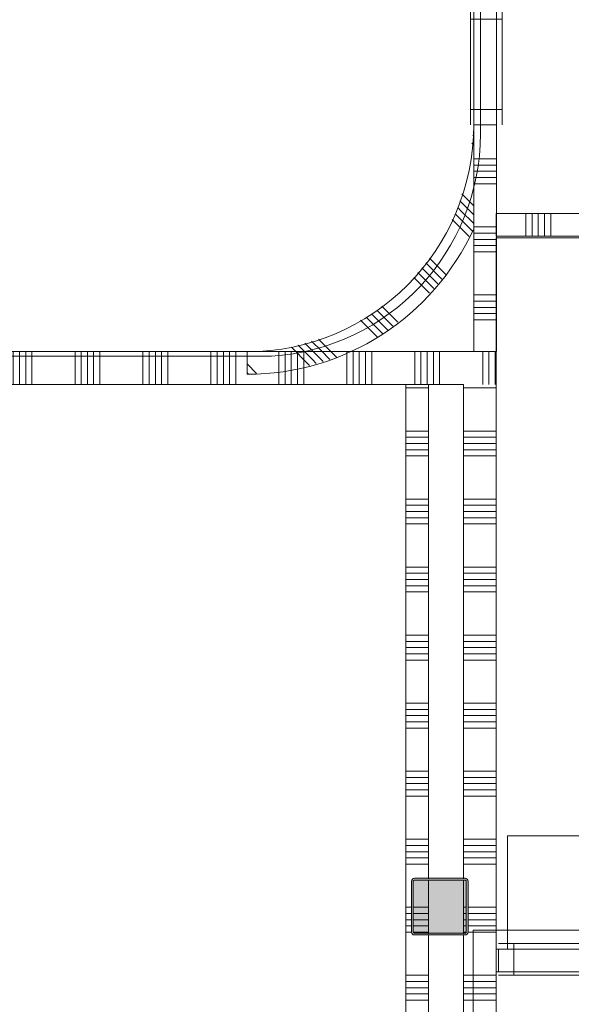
# Model space of a CAD drawing. Header units: millimetres. Extents: x -409 to 257590, y -7854 to 67330.
# Tile 78 of 205: x 59756 to 62191, y 8272 to 12614. Entities that reach past the tile are written whole.
import ezdxf

# ---------------------------------------------------------------- set-up
doc = ezdxf.new("R2010")
doc.units = ezdxf.units.MM
doc.header["$MEASUREMENT"] = 0
for name, color, linetype in [('New_22 NC Binnenwanden', 7, 'Continuous'), ('New_22 NC Binnenwanden Doorsnede-arcering', 7, 'Continuous'), ('New_22 NC Binnenwanden Laagscheidingslijnen', 7, 'Continuous'), ('New_22 NC Binnenwanden Ramen', 7, 'Continuous'), ('New_23 Vloeren', 7, 'Continuous'), ('New_72 Vaste Inrichting', 7, 'Continuous'), ('New_Z Ruimtefuncties Zone omranding', 7, 'Continuous'), ('S-COLS-____-OTLN.RVT S', 7, 'Continuous'), ('S-COLS-____-OTLN.RVT S 2D arcering', 7, 'Continuous')]:
    doc.layers.add(name, color=color, linetype=linetype)

# ---------------------------------------------------------------- blocks, each defined once
blk = doc.blocks.new('Slab_1_2', base_point=(0, 42578.3))
at = {"layer": 'New_23 Vloeren', "color": 1, "linetype": 'Continuous', "lineweight": 0, "flags": 128}
blk.add_lwpolyline([(0, 39540), (0, 17060), (25600, 17060), (25600, 17609.8), (25675, 17609.8), (25675, 23014.6), (28539.8, 23014.6), (28539.8, 23140.4), (29892.5, 23140.4), (29892.5, 17609.8), (30010, 17609.8), (30010, 0), (61758.5, 0), (61760, 1964.4), (61760.2, 1964.4), (61758.1, 8599), (73460, 8599)], dxfattribs=at)
blk.add_lwpolyline([(58010, 15161.3), (61790, 15161.3), (61790, 12110.1, -0.396084), (60868.1, 11130.4), (60868.1, 11130.3), (59293.4, 11130.3), (59293.4, 8940), (58010, 8940), (58010, 11850)], format="xyb", close=True, dxfattribs=at)
blk = doc.blocks.new('*X302')
at = {"layer": 'New_22 NC Binnenwanden Doorsnede-arcering', "color": 254, "linetype": 'Continuous', "lineweight": 0, "true_color": 0xe9ebeb}
for p, q in [((61990.3, 11659.5), (61990.3, 11759.5)), ((62017.7, 11659.5), (62017.7, 11759.5)), ((62045.1, 11659.5), (62045.1, 11759.5)), ((62072.6, 11659.5), (62072.6, 11759.5)), ((62100, 11659.5), (62100, 11759.5)), ((62290.3, 11659.5), (62290.3, 11759.5)), ((62317.7, 11659.5), (62317.7, 11759.5)), ((62345.1, 11659.5), (62345.1, 11759.5)), ((62372.6, 11659.5), (62372.6, 11759.5)), ((62400, 11659.5), (62400, 11759.5)), ((62590.3, 11659.5), (62590.3, 11759.5)), ((62617.7, 11659.5), (62617.7, 11759.5)), ((62645.1, 11659.5), (62645.1, 11759.5)), ((62672.6, 11659.5), (62672.6, 11759.5)), ((62700, 11659.5), (62700, 11759.5)), ((62890.3, 11659.5), (62890.3, 11759.5)), ((62917.7, 11659.5), (62917.7, 11759.5)), ((62945.1, 11659.5), (62945.1, 11759.5))]:
    blk.add_line(p, q, dxfattribs=at)
blk = doc.blocks.new('*X303')
at = {"layer": 'New_22 NC Binnenwanden Doorsnede-arcering', "color": 254, "linetype": 'Continuous', "lineweight": 0, "true_color": 0xe9ebeb}
for p, q in [((64090.3, 11659.5), (64090.3, 11759.5)), ((64117.7, 11659.5), (64117.7, 11759.5)), ((64145.1, 11659.5), (64145.1, 11759.5)), ((64172.6, 11659.5), (64172.6, 11759.5)), ((64200, 11659.5), (64200, 11759.5)), ((64390.3, 11659.5), (64390.3, 11759.5))]:
    blk.add_line(p, q, dxfattribs=at)
blk = doc.blocks.new('R1 22_3')
at = {"layer": 'New_22 NC Binnenwanden Ramen', "color": 1, "linetype": 'Continuous', "lineweight": 0}
for p, q in [((-500, 0), (-433, 0)), ((-433, 0), (-433, -139)), ((-433, 0), (433, 0)), ((433, -139), (433, 0)), ((433, 0), (500, 0)), ((-433, -139), (-500, -139)), ((433, -139), (-433, -139)), ((500, -139), (433, -139))]:
    blk.add_line(p, q, dxfattribs=at)
at = {"layer": 'New_22 NC Binnenwanden Ramen', "color": 9, "linetype": 'Continuous', "lineweight": 0}
for p, q in [((-500, -14), (500, -14)), ((-500, -114), (500, -114))]:
    blk.add_line(p, q, dxfattribs=at)
at = {"layer": 'New_22 NC Binnenwanden Ramen', "color": 7, "linetype": 'Continuous', "lineweight": 0}
for p, q in [((-500, -14), (-500, -114)), ((-500, -14), (-500, -114)), ((500, -14), (500, -114)), ((500, -14), (500, -114))]:
    blk.add_line(p, q, dxfattribs=at)
blk = doc.blocks.new('Wall_59_2', base_point=(64410.4, 11759.5))
at = {"layer": 'New_22 NC Binnenwanden', "color": 8, "linetype": 'Continuous', "lineweight": 0, "true_color": 0x778488}
for p, q in [((62960.4, 11659.5), (62960.4, 11759.5)), ((63960.4, 11659.5), (63960.4, 11759.5))]:
    blk.add_line(p, q, dxfattribs=at)
at = {"layer": 'New_22 NC Binnenwanden', "color": 8, "linetype": 'Continuous', "lineweight": 0, "true_color": 0x778488, "flags": 128}
for points in [[(62960.4, 11759.5), (61860, 11759.5)], [(61860, 11759.5), (61860, 11659.5)], [(64410.4, 11759.5), (63960.4, 11759.5)], [(61860, 11659.5), (62960.4, 11659.5)], [(63960.4, 11659.5), (64410.4, 11659.5)]]:
    blk.add_lwpolyline(points, dxfattribs=at)
at = {"layer": 'New_22 NC Binnenwanden', "color": 8, "lineweight": 0, "true_color": 0x778488}
for name in ['*X302', '*X303']:
    blk.add_blockref(name, (0, 0), dxfattribs=at)
at = {"layer": 'New_22 NC Binnenwanden Ramen', "color": 1, "linetype": 'Continuous', "lineweight": 0, "xscale": -1, "zscale": 1000, "rotation": 180}
blk.add_blockref('R1 22_3', (63460.4, 11645.5), dxfattribs=at)
blk = doc.blocks.new('*X450')
at = {"layer": 'New_22 NC Binnenwanden Doorsnede-arcering', "color": 254, "linetype": 'Continuous', "lineweight": 0, "true_color": 0xe9ebeb}
for p, q in [((61860.1, 15000), (61760.1, 15000)), ((61860.1, 14972.6), (61760.1, 14972.6)), ((61860.1, 14945.1), (61760.1, 14945.1)), ((61860.1, 14917.7), (61760.1, 14917.7)), ((61860.1, 14890.3), (61760.1, 14890.3)), ((61860.1, 14700), (61760.1, 14700)), ((61860.1, 14672.6), (61760.1, 14672.6)), ((61860.1, 14645.1), (61760.1, 14645.1)), ((61860.1, 14617.7), (61760.1, 14617.7)), ((61860.1, 14590.3), (61760.1, 14590.3)), ((61860.1, 14400), (61760.1, 14400)), ((61860.1, 14372.6), (61760.1, 14372.6)), ((61860.1, 14345.1), (61760.1, 14345.1)), ((61860.1, 14317.7), (61760.1, 14317.7)), ((61860.1, 14290.3), (61760.1, 14290.3))]:
    blk.add_line(p, q, dxfattribs=at)
blk = doc.blocks.new('*X451')
at = {"layer": 'New_22 NC Binnenwanden Doorsnede-arcering', "color": 254, "linetype": 'Continuous', "lineweight": 0, "true_color": 0xe9ebeb}
for p, q in [((61860.1, 12000), (61760.1, 12000)), ((61860.1, 11972.6), (61760.1, 11972.6)), ((61860.1, 11945.1), (61760.1, 11945.1)), ((61860.1, 11917.7), (61760.1, 11917.7)), ((61860.1, 11890.3), (61760.1, 11890.3)), ((61860.1, 11700), (61760.1, 11700)), ((61860.1, 11672.6), (61760.1, 11672.6)), ((61860.1, 11645.1), (61760.1, 11645.1)), ((61860.1, 11617.7), (61760.1, 11617.7)), ((61860.1, 11590.3), (61760.1, 11590.3)), ((61860.1, 11400), (61760.1, 11400)), ((61860.1, 11372.6), (61760.1, 11372.6)), ((61860.1, 11345.1), (61760.1, 11345.1)), ((61860.1, 11317.7), (61760.1, 11317.7)), ((61860.1, 11290.3), (61760.1, 11290.3))]:
    blk.add_line(p, q, dxfattribs=at)
blk = doc.blocks.new('R3 bl ol 22')
at = {"layer": 'New_22 NC Binnenwanden Ramen', "color": 1, "linetype": 'Continuous', "lineweight": 0}
for p, q in [((-1000, 0), (-933, 0)), ((-933, 0), (-933, -139)), ((-933, 0), (-33.5, 0)), ((-33.5, -139), (-33.5, 0)), ((-33.5, 0), (0, 0)), ((0, 0), (33.5, 0)), ((33.5, 0), (33.5, -139)), ((33.5, 0), (466.5, 0)), ((466.5, -139), (466.5, 0)), ((466.5, 0), (500, 0)), ((500, 0), (533.5, 0)), ((533.5, 0), (533.5, -139)), ((533.5, 0), (933, 0)), ((933, -139), (933, 0)), ((933, 0), (1000, 0)), ((-933, -139), (-1000, -139)), ((-33.5, -139), (-933, -139)), ((0, -139), (-33.5, -139)), ((33.5, -139), (0, -139)), ((466.5, -139), (33.5, -139)), ((500, -139), (466.5, -139)), ((533.5, -139), (500, -139)), ((933, -139), (533.5, -139)), ((1000, -139), (933, -139))]:
    blk.add_line(p, q, dxfattribs=at)
at = {"layer": 'New_22 NC Binnenwanden Ramen', "color": 9, "linetype": 'Continuous', "lineweight": 0}
for p, q in [((-1000, -25), (1000, -25)), ((-1000, -125), (1000, -125))]:
    blk.add_line(p, q, dxfattribs=at)
at = {"layer": 'New_22 NC Binnenwanden Ramen', "color": 7, "linetype": 'Continuous', "lineweight": 0}
for p, q in [((-1000, -125), (-1000, -25)), ((-1000, -125), (-1000, -25)), ((1000, -125), (1000, -25)), ((1000, -125), (1000, -25))]:
    blk.add_line(p, q, dxfattribs=at)
blk = doc.blocks.new('*X453')
at = {"layer": 'New_22 NC Binnenwanden Doorsnede-arcering', "color": 254, "linetype": 'Continuous', "lineweight": 0, "true_color": 0xe9ebeb}
for p, q in [((61766.8, 14590.3), (61760.1, 14590.3)), ((61828.5, 14400), (61760.1, 14400)), ((61834.5, 14372.6), (61760.1, 14372.6)), ((61840.5, 14345.1), (61760.1, 14345.1)), ((61846.4, 14317.7), (61760.1, 14317.7)), ((61850.1, 14290.3), (61760.1, 14290.3))]:
    blk.add_line(p, q, dxfattribs=at)
blk = doc.blocks.new('Wall_99_2', base_point=(61760.1, 15150))
at = {"layer": 'New_22 NC Binnenwanden', "color": 8, "linetype": 'Continuous', "lineweight": 0, "true_color": 0x778488}
for p, q in [((61760.1, 14150), (61860.1, 14150)), ((61760.1, 12150), (61860.1, 12150))]:
    blk.add_line(p, q, dxfattribs=at)
at = {"layer": 'New_22 NC Binnenwanden', "color": 8, "linetype": 'Continuous', "lineweight": 0, "true_color": 0x778488, "flags": 128}
for points in [[(61760.1, 15150), (61760.1, 14150)], [(61760.1, 15150), (61860.1, 15150)], [(61860.1, 14150), (61860.1, 15150)], [(61760.1, 12150), (61760.1, 11150)], [(61860.1, 11150), (61860.1, 12150)], [(61760.1, 11150), (61860.1, 11150)]]:
    blk.add_lwpolyline(points, dxfattribs=at)
at = {"layer": 'New_22 NC Binnenwanden', "color": 8, "linetype": 'Continuous', "lineweight": 0, "true_color": 0x778488}
blk.add_arc((60760.1, 14150), 1000, 359.9201, 0.147, dxfattribs=at)
at = {"layer": 'New_22 NC Binnenwanden Laagscheidingslijnen', "color": 8, "linetype": 'Continuous', "lineweight": 0, "true_color": 0x778488}
blk.add_line((61760.1, 14608.3), (61760.1, 14152.6), dxfattribs=at)
at = {"layer": 'New_22 NC Binnenwanden', "color": 8, "lineweight": 0, "true_color": 0x778488}
for name in ['*X450', '*X453', '*X451']:
    blk.add_blockref(name, (0, 0), dxfattribs=at)
at = {"layer": 'New_22 NC Binnenwanden Ramen', "color": 1, "linetype": 'Continuous', "lineweight": 0, "zscale": 1000, "rotation": 270}
blk.add_blockref('R3 bl ol 22', (61885.1, 13150), dxfattribs=at)
blk = doc.blocks.new('*X757')
at = {"layer": 'New_22 NC Binnenwanden Doorsnede-arcering', "color": 254, "linetype": 'Continuous', "lineweight": 0, "true_color": 0xe9ebeb}
for p, q in [((61560, 10990.3), (61460, 10990.3)), ((61560, 10800), (61460, 10800)), ((61560, 10772.6), (61460, 10772.6)), ((61560, 10745.1), (61460, 10745.1)), ((61560, 10717.7), (61460, 10717.7)), ((61560, 10690.3), (61460, 10690.3)), ((61560, 10500), (61460, 10500)), ((61560, 10472.6), (61460, 10472.6)), ((61560, 10445.1), (61460, 10445.1)), ((61560, 10417.7), (61460, 10417.7)), ((61560, 10390.3), (61460, 10390.3)), ((61560, 10200), (61460, 10200)), ((61560, 10172.6), (61460, 10172.6)), ((61560, 10145.1), (61460, 10145.1)), ((61560, 10117.7), (61460, 10117.7)), ((61560, 10090.3), (61460, 10090.3)), ((61560, 9900), (61460, 9900)), ((61560, 9872.6), (61460, 9872.6)), ((61560, 9845.1), (61460, 9845.1)), ((61560, 9817.7), (61460, 9817.7)), ((61560, 9790.3), (61460, 9790.3)), ((61560, 9600), (61460, 9600)), ((61560, 9572.6), (61460, 9572.6)), ((61560, 9545.1), (61460, 9545.1)), ((61560, 9517.7), (61460, 9517.7)), ((61560, 9490.3), (61460, 9490.3)), ((61560, 9300), (61460, 9300)), ((61560, 9272.6), (61460, 9272.6)), ((61560, 9245.1), (61460, 9245.1)), ((61560, 9217.7), (61460, 9217.7)), ((61560, 9190.3), (61460, 9190.3)), ((61560, 9000), (61460, 9000)), ((61560, 8972.6), (61460, 8972.6)), ((61560, 8945.1), (61460, 8945.1)), ((61560, 8917.7), (61460, 8917.7)), ((61560, 8890.3), (61460, 8890.3)), ((61485, 8700), (61460, 8700)), ((61485, 8672.6), (61460, 8672.6)), ((61485, 8645.1), (61460, 8645.1)), ((61485, 8617.7), (61460, 8617.7)), ((61485.3, 8590.3), (61460, 8590.3)), ((61560, 8400), (61460, 8400)), ((61560, 8372.6), (61460, 8372.6)), ((61560, 8345.1), (61460, 8345.1)), ((61560, 8317.7), (61460, 8317.7)), ((61560, 8290.3), (61460, 8290.3)), ((61560, 8100), (61460, 8100)), ((61560, 8072.6), (61460, 8072.6)), ((61560, 8045.1), (61460, 8045.1)), ((61560, 8017.7), (61460, 8017.7)), ((61560, 7990.3), (61460, 7990.3)), ((61560, 7800), (61460, 7800)), ((61560, 7772.6), (61460, 7772.6)), ((61560, 7745.1), (61460, 7745.1)), ((61560, 7717.7), (61460, 7717.7)), ((61560, 7690.3), (61460, 7690.3)), ((61560, 7500), (61460, 7500)), ((61560, 7472.6), (61460, 7472.6)), ((61560, 7445.1), (61460, 7445.1)), ((61560, 7417.7), (61460, 7417.7)), ((61560, 7390.3), (61460, 7390.3))]:
    blk.add_line(p, q, dxfattribs=at)
blk = doc.blocks.new('*X758')
at = {"layer": 'New_22 NC Binnenwanden Doorsnede-arcering', "color": 254, "linetype": 'Continuous', "lineweight": 0, "true_color": 0xe9ebeb}
for p, q in [((61560, 8700), (61493, 8700)), ((61560, 8672.6), (61493, 8672.6)), ((61560, 8645.1), (61493, 8645.1)), ((61560, 8617.7), (61493, 8617.7)), ((61560, 8590.3), (61493.3, 8590.3))]:
    blk.add_line(p, q, dxfattribs=at)
blk = doc.blocks.new('Wall_165_2', base_point=(61460, 6629.8))
at = {"layer": 'New_22 NC Binnenwanden', "color": 8, "linetype": 'Continuous', "lineweight": 0, "true_color": 0x778488, "flags": 128}
for points in [[(61460, 11150), (61560, 11150)], [(61460, 11005), (61460, 7379.8)], [(61560, 8825), (61560, 11005)], [(61560, 8583), (61560, 8817)], [(61560, 6629.8), (61560, 8575)]]:
    blk.add_lwpolyline(points, dxfattribs=at)
at = {"layer": 'New_22 NC Binnenwanden Laagscheidingslijnen', "color": 8, "linetype": 'Continuous', "lineweight": 0, "true_color": 0x778488}
for p, q in [((61560, 11150), (61460, 11150)), ((61460, 11005), (61560, 11005))]:
    blk.add_line(p, q, dxfattribs=at)
at = {"layer": 'New_22 NC Binnenwanden', "color": 8, "lineweight": 0, "true_color": 0x778488}
for name in ['*X757', '*X758']:
    blk.add_blockref(name, (0, 0), dxfattribs=at)
blk = doc.blocks.new('*X901')
at = {"layer": 'New_22 NC Binnenwanden Doorsnede-arcering', "color": 254, "linetype": 'Continuous', "lineweight": 0, "true_color": 0xe9ebeb}
for p, q in [((61860, 8399.9), (61715, 8399.9)), ((61860, 8372.5), (61715, 8372.5)), ((61860, 8345.1), (61715, 8345.1)), ((61860, 8317.6), (61715, 8317.6)), ((61860, 8290.2), (61715, 8290.2))]:
    blk.add_line(p, q, dxfattribs=at)
blk = doc.blocks.new('Wall_223_2', base_point=(61715, 8565))
at = {"layer": 'New_22 NC Binnenwanden', "color": 8, "linetype": 'Continuous', "lineweight": 0, "true_color": 0x778488, "flags": 128}
for points in [[(61715, 8565), (61715, 2250.4)], [(61860, 1964.4), (61860, 8565)]]:
    blk.add_lwpolyline(points, dxfattribs=at)
at = {"layer": 'New_22 NC Binnenwanden', "color": 8, "lineweight": 0, "true_color": 0x778488}
blk.add_blockref('*X901', (0, 0), dxfattribs=at)
blk = doc.blocks.new('*X939')
at = {"layer": 'New_22 NC Binnenwanden Doorsnede-arcering', "color": 254, "linetype": 'Continuous', "lineweight": 0, "true_color": 0xe9ebeb}
for p, q in [((61860, 10990.2), (61715, 10990.2)), ((61860, 10799.9), (61715, 10799.9)), ((61860, 10772.5), (61715, 10772.5)), ((61860, 10745.1), (61715, 10745.1)), ((61860, 10717.6), (61715, 10717.6)), ((61860, 10690.2), (61715, 10690.2)), ((61860, 10499.9), (61715, 10499.9)), ((61860, 10472.5), (61715, 10472.5)), ((61860, 10445.1), (61715, 10445.1)), ((61860, 10417.6), (61715, 10417.6)), ((61860, 10390.2), (61715, 10390.2)), ((61860, 10199.9), (61715, 10199.9)), ((61860, 10172.5), (61715, 10172.5)), ((61860, 10145.1), (61715, 10145.1)), ((61860, 10117.6), (61715, 10117.6)), ((61860, 10090.2), (61715, 10090.2)), ((61860, 9899.9), (61715, 9899.9)), ((61860, 9872.5), (61715, 9872.5)), ((61860, 9845.1), (61715, 9845.1)), ((61860, 9817.6), (61715, 9817.6)), ((61860, 9790.2), (61715, 9790.2)), ((61860, 9599.9), (61715, 9599.9)), ((61860, 9572.5), (61715, 9572.5)), ((61860, 9545.1), (61715, 9545.1)), ((61860, 9517.6), (61715, 9517.6)), ((61860, 9490.2), (61715, 9490.2)), ((61860, 9299.9), (61715, 9299.9)), ((61860, 9272.5), (61715, 9272.5)), ((61860, 9245.1), (61715, 9245.1)), ((61860, 9217.6), (61715, 9217.6)), ((61860, 9190.2), (61715, 9190.2)), ((61860, 8999.9), (61715, 8999.9)), ((61860, 8972.5), (61715, 8972.5)), ((61860, 8945.1), (61715, 8945.1)), ((61860, 8917.6), (61715, 8917.6)), ((61860, 8890.2), (61715, 8890.2)), ((61860, 8699.9), (61735, 8699.9)), ((61860, 8672.5), (61735, 8672.5)), ((61860, 8645.1), (61735, 8645.1)), ((61860, 8617.6), (61735, 8617.6)), ((61860, 8590.2), (61734.7, 8590.2))]:
    blk.add_line(p, q, dxfattribs=at)
blk = doc.blocks.new('*X940')
at = {"layer": 'New_22 NC Binnenwanden Doorsnede-arcering', "color": 254, "linetype": 'Continuous', "lineweight": 0, "true_color": 0xe9ebeb}
for p, q in [((61727, 8699.9), (61715, 8699.9)), ((61727, 8672.5), (61715, 8672.5)), ((61727, 8645.1), (61715, 8645.1)), ((61727, 8617.6), (61715, 8617.6)), ((61726.7, 8590.2), (61715, 8590.2))]:
    blk.add_line(p, q, dxfattribs=at)
blk = doc.blocks.new('Wall_233_2', base_point=(61715, 11005))
at = {"layer": 'New_22 NC Binnenwanden', "color": 8, "linetype": 'Continuous', "lineweight": 0, "true_color": 0x778488, "flags": 128}
for points in [[(61715, 11005), (61715, 8825)], [(61860, 8565), (61860, 11005)], [(61715, 8817), (61715, 8583)], [(61715, 8575), (61715, 8565)]]:
    blk.add_lwpolyline(points, dxfattribs=at)
at = {"layer": 'New_22 NC Binnenwanden', "color": 8, "lineweight": 0, "true_color": 0x778488}
for name in ['*X939', '*X940']:
    blk.add_blockref(name, (0, 0), dxfattribs=at)
blk = doc.blocks.new('*X942')
at = {"layer": 'New_22 NC Binnenwanden Doorsnede-arcering', "color": 254, "linetype": 'Continuous', "lineweight": 0, "true_color": 0xe9ebeb}
for p, q in [((61759.1, 12140.3), (61760.1, 12139.3)), ((61755.7, 12105), (61760.1, 12100.5)), ((61752.2, 12069.6), (61760.1, 12061.7)), ((61698.5, 11815.4), (61723, 11790.9)), ((61707.6, 11845.2), (61742.4, 11810.3)), ((61742.4, 11810.3), (61760.1, 11792.6)), ((61689.5, 11785.6), (61703.6, 11771.5)), ((61703.6, 11771.5), (61760.1, 11715.1)), ((61723, 11790.9), (61760.1, 11753.8)), ((61665.2, 11732.3), (61740.2, 11657.4)), ((61678.8, 11757.6), (61684.2, 11752.1)), ((61684.2, 11752.1), (61754.4, 11681.9)), ((61565.6, 11562.9), (61637.8, 11490.7)), ((61530.6, 11520.2), (61601.7, 11449.1)), ((61548.1, 11541.5), (61619.8, 11469.9)), ((61495.7, 11477.6), (61565.7, 11407.6)), ((61513.2, 11498.9), (61583.7, 11428.4)), ((61332.8, 11332.6), (61402.9, 11262.5)), ((61354.1, 11350.1), (61424.6, 11279.6)), ((61260.1, 11288.9), (61334.8, 11214.3)), ((61285.4, 11302.4), (61359.4, 11228.4)), ((61310.7, 11315.9), (61381.2, 11245.4)), ((61074.5, 11205.4), (61106, 11173.9)), ((60955.4, 11169.3), (61028.4, 11096.3)), ((60985.2, 11178.4), (61047.8, 11115.7)), ((61015, 11187.4), (61067.2, 11135.1)), ((61044.7, 11196.4), (61086.6, 11154.5)), ((61106, 11173.9), (61155.2, 11124.8)), ((61047.8, 11115.7), (61065.2, 11098.4)), ((61067.2, 11135.1), (61095.2, 11107.2)), ((61086.6, 11154.5), (61125.2, 11116)), ((60760.1, 11095.6), (60801.7, 11054)), ((61028.4, 11096.3), (61035.2, 11089.6)), ((60760.1, 11056.8), (60766.3, 11050.6))]:
    blk.add_line(p, q, dxfattribs=at)
blk = doc.blocks.new('Wall_234_2', base_point=(60760.1, 11150))
at = {"layer": 'New_22 NC Binnenwanden', "color": 8, "linetype": 'Continuous', "lineweight": 0, "true_color": 0x778488, "flags": 128}
for points in [[(61760.1, 12150), (61760.1, 11691.8)], [(60760.1, 11150), (60760.1, 11050)]]:
    blk.add_lwpolyline(points, dxfattribs=at)
at = {"layer": 'New_22 NC Binnenwanden', "color": 8, "linetype": 'Continuous', "lineweight": 0, "true_color": 0x778488}
for radius, end in [(1000, 359.9997), (1100, 335.38)]:
    blk.add_arc((60760.1, 12150), radius, 270, end, dxfattribs=at)
at = {"layer": 'New_22 NC Binnenwanden', "color": 8, "lineweight": 0, "true_color": 0x778488}
blk.add_blockref('*X942', (0, 0), dxfattribs=at)
blk = doc.blocks.new('*X1079')
at = {"layer": 'New_22 NC Binnenwanden Doorsnede-arcering', "color": 254, "linetype": 'Continuous', "lineweight": 0, "true_color": 0xe9ebeb}
for p, q in [((58200, 11150), (58200, 11055.8)), ((58227.4, 11150), (58227.4, 11055.8)), ((58254.9, 11150), (58254.9, 11055.8)), ((58282.3, 11150), (58282.3, 11055.8)), ((58309.7, 11150), (58309.7, 11055.8)), ((58500, 11150), (58500, 11055.8)), ((58527.4, 11150), (58527.4, 11055.8)), ((58554.9, 11150), (58554.9, 11055.8)), ((58582.3, 11150), (58582.3, 11055.8)), ((58609.7, 11150), (58609.7, 11055.8)), ((58800, 11150), (58800, 11055.8)), ((58827.4, 11150), (58827.4, 11055.8)), ((58854.9, 11150), (58854.9, 11055.8)), ((58882.3, 11150), (58882.3, 11055.8)), ((58909.7, 11150), (58909.7, 11055.8)), ((59100, 11150), (59100, 11055.8)), ((59127.4, 11150), (59127.4, 11055.8)), ((59154.9, 11150), (59154.9, 11055.8)), ((59182.3, 11150), (59182.3, 11055.8)), ((59209.7, 11150), (59209.7, 11055.8)), ((59400, 11150), (59400, 11055.8)), ((59427.4, 11150), (59427.4, 11055.8)), ((59454.9, 11150), (59454.9, 11055.8)), ((59482.3, 11150), (59482.3, 11055.8)), ((59509.7, 11150), (59509.7, 11055.8)), ((59700, 11150), (59700, 11055.8)), ((59727.4, 11150), (59727.4, 11055.8)), ((59754.9, 11150), (59754.9, 11055.8)), ((59782.3, 11150), (59782.3, 11055.8)), ((59809.7, 11150), (59809.7, 11055.8)), ((60000, 11150), (60000, 11055.8)), ((60027.4, 11150), (60027.4, 11055.8)), ((60054.9, 11150), (60054.9, 11055.8)), ((60082.3, 11150), (60082.3, 11055.8)), ((60109.7, 11150), (60109.7, 11055.8)), ((60300, 11150), (60300, 11055.8)), ((60327.4, 11150), (60327.4, 11055.8)), ((60354.9, 11150), (60354.9, 11055.8)), ((60382.3, 11150), (60382.3, 11055.8)), ((60409.7, 11150), (60409.7, 11055.8)), ((60600, 11150), (60600, 11055.8)), ((60627.4, 11150), (60627.4, 11055.8)), ((60654.9, 11150), (60654.9, 11055.8)), ((60682.3, 11150), (60682.3, 11055.8)), ((60709.7, 11150), (60709.7, 11055.8)), ((60900, 11150), (60900, 11055.8)), ((60927.4, 11150), (60927.4, 11055.8)), ((60954.9, 11150), (60954.9, 11055.8)), ((60982.3, 11150), (60982.3, 11055.8)), ((61009.7, 11150), (61009.7, 11055.8)), ((61200, 11150), (61200, 11055.8)), ((61227.4, 11150), (61227.4, 11055.8)), ((61254.9, 11150), (61254.9, 11055.8)), ((61282.3, 11150), (61282.3, 11055.8)), ((61309.7, 11150), (61309.7, 11055.8)), ((58200, 11055.8), (58200, 11005)), ((58227.4, 11055.8), (58227.4, 11005)), ((58254.9, 11055.8), (58254.9, 11005)), ((58282.3, 11055.8), (58282.3, 11005)), ((58309.7, 11055.8), (58309.7, 11005)), ((58500, 11055.8), (58500, 11005)), ((58527.4, 11055.8), (58527.4, 11005)), ((58554.9, 11055.8), (58554.9, 11005)), ((58582.3, 11055.8), (58582.3, 11005)), ((58609.7, 11055.8), (58609.7, 11005)), ((58800, 11055.8), (58800, 11005)), ((58827.4, 11055.8), (58827.4, 11005)), ((58854.9, 11055.8), (58854.9, 11005)), ((58882.3, 11055.8), (58882.3, 11005)), ((58909.7, 11055.8), (58909.7, 11005)), ((59100, 11055.8), (59100, 11005)), ((59127.4, 11055.8), (59127.4, 11005)), ((59154.9, 11055.8), (59154.9, 11005)), ((59182.3, 11055.8), (59182.3, 11005)), ((59209.7, 11055.8), (59209.7, 11005)), ((59400, 11055.8), (59400, 11005)), ((59427.4, 11055.8), (59427.4, 11005)), ((59454.9, 11055.8), (59454.9, 11005)), ((59482.3, 11055.8), (59482.3, 11005)), ((59509.7, 11055.8), (59509.7, 11005)), ((59700, 11055.8), (59700, 11005)), ((59727.4, 11055.8), (59727.4, 11005)), ((59754.9, 11055.8), (59754.9, 11005)), ((59782.3, 11055.8), (59782.3, 11005)), ((59809.7, 11055.8), (59809.7, 11005)), ((60000, 11055.8), (60000, 11005)), ((60027.4, 11055.8), (60027.4, 11005)), ((60054.9, 11055.8), (60054.9, 11005)), ((60082.3, 11055.8), (60082.3, 11005)), ((60109.7, 11055.8), (60109.7, 11005)), ((60300, 11055.8), (60300, 11005)), ((60327.4, 11055.8), (60327.4, 11005)), ((60354.9, 11055.8), (60354.9, 11005)), ((60382.3, 11055.8), (60382.3, 11005)), ((60409.7, 11055.8), (60409.7, 11005)), ((60600, 11055.8), (60600, 11005)), ((60627.4, 11055.8), (60627.4, 11005)), ((60654.9, 11055.8), (60654.9, 11005)), ((60682.3, 11055.8), (60682.3, 11005)), ((60709.7, 11055.8), (60709.7, 11005)), ((60900, 11055.8), (60900, 11005)), ((60927.4, 11055.8), (60927.4, 11005)), ((60954.9, 11055.8), (60954.9, 11005)), ((60982.3, 11055.8), (60982.3, 11005)), ((61009.7, 11055.8), (61009.7, 11005)), ((61200, 11055.8), (61200, 11005)), ((61227.4, 11055.8), (61227.4, 11005)), ((61254.9, 11055.8), (61254.9, 11005)), ((61282.3, 11055.8), (61282.3, 11005)), ((61309.7, 11055.8), (61309.7, 11005))]:
    blk.add_line(p, q, dxfattribs=at)
blk = doc.blocks.new('*X1080')
at = {"layer": 'New_22 NC Binnenwanden Doorsnede-arcering', "color": 254, "linetype": 'Continuous', "lineweight": 0, "true_color": 0xe9ebeb}
for p, q in [((61582.3, 11150), (61582.3, 11055.8)), ((61609.7, 11150), (61609.7, 11055.8)), ((61582.3, 11055.8), (61582.3, 11005)), ((61609.7, 11055.8), (61609.7, 11005))]:
    blk.add_line(p, q, dxfattribs=at)
blk = doc.blocks.new('*X1081')
at = {"layer": 'New_22 NC Binnenwanden Doorsnede-arcering', "color": 254, "linetype": 'Continuous', "lineweight": 0, "true_color": 0xe9ebeb}
for p, q in [((61800, 11150), (61800, 11090)), ((61827.4, 11150), (61827.4, 11117.5)), ((61854.9, 11150), (61854.9, 11144.9))]:
    blk.add_line(p, q, dxfattribs=at)
blk = doc.blocks.new('*X1082')
at = {"layer": 'New_22 NC Binnenwanden Doorsnede-arcering', "color": 254, "linetype": 'Continuous', "lineweight": 0, "true_color": 0xe9ebeb}
for p, q in [((61827.4, 11117.5), (61827.4, 11055.8)), ((61854.9, 11144.9), (61854.9, 11055.8)), ((61800, 11090), (61800, 11055.8)), ((61800, 11055.8), (61800, 11005)), ((61827.4, 11055.8), (61827.4, 11005)), ((61854.9, 11055.8), (61854.9, 11005))]:
    blk.add_line(p, q, dxfattribs=at)
blk = doc.blocks.new('*X1083')
at = {"layer": 'New_22 NC Binnenwanden Doorsnede-arcering', "color": 254, "linetype": 'Continuous', "lineweight": 0, "true_color": 0xe9ebeb}
for p, q in [((61500, 11150), (61500, 11055.8)), ((61527.4, 11150), (61527.4, 11055.8)), ((61554.9, 11150), (61554.9, 11055.8)), ((61500, 11055.8), (61500, 11005)), ((61527.4, 11055.8), (61527.4, 11005)), ((61554.9, 11055.8), (61554.9, 11005))]:
    blk.add_line(p, q, dxfattribs=at)
blk = doc.blocks.new('Wall_259_2', base_point=(57845, 11005))
at = {"layer": 'New_22 NC Binnenwanden', "color": 8, "linetype": 'Continuous', "lineweight": 0, "true_color": 0x778488, "flags": 128}
for points in [[(61460, 11150), (58020, 11150)], [(58020, 11005), (58020, 11150)], [(61860, 11150), (61560, 11150)], [(61860, 11150), (61860, 11005)], [(58020, 11005), (61460, 11005)], [(61560, 11005), (61715, 11005)]]:
    blk.add_lwpolyline(points, dxfattribs=at)
at = {"layer": 'New_22 NC Binnenwanden Laagscheidingslijnen', "color": 8, "linetype": 'Continuous', "lineweight": 0, "true_color": 0x778488}
for p, q in [((61560, 11150), (61460, 11150)), ((61460, 11005), (61560, 11005))]:
    blk.add_line(p, q, dxfattribs=at)
at = {"layer": 'New_22 NC Binnenwanden', "color": 8, "lineweight": 0, "true_color": 0x778488}
for name in ['*X1079', '*X1083', '*X1080', '*X1081', '*X1082']:
    blk.add_blockref(name, (0, 0), dxfattribs=at)
blk = doc.blocks.new('Slab_9_2', base_point=(61910, 8515))
at = {"layer": 'New_72 Vaste Inrichting', "color": 7, "linetype": 'Continuous', "lineweight": 0, "flags": 128}
blk.add_lwpolyline([(61910, 8515), (68360, 8515), (68360, 9015), (61910, 9015)], close=True, dxfattribs=at)
blk = doc.blocks.new('Column 375[58]_2', base_point=(0.5, 3))
at = {"layer": 'S-COLS-____-OTLN.RVT S 2D arcering', "linetype": 'Continuous', "lineweight": 0, "true_color": 0x778488}
h = blk.add_hatch(color=8, dxfattribs=at)
h.paths.add_polyline_path([(61485.5, 8591), (61486.5, 8586), (61489.3, 8581.8), (61493.5, 8578.9), (61498.5, 8578), (61722.5, 8578), (61727.5, 8578.9), (61731.7, 8581.8), (61734.5, 8586), (61735.5, 8591), (61735.5, 8815), (61734.5, 8819.9), (61731.7, 8824.1), (61727.5, 8827), (61722.5, 8828), (61498.5, 8828), (61493.5, 8827), (61489.3, 8824.1), (61486.5, 8819.9), (61485.5, 8815)])
h.paths.add_polyline_path([(61722.5, 8586), (61498.5, 8586), (61496.6, 8586.3), (61495, 8587.4), (61493.9, 8589), (61493.5, 8591), (61493.5, 8815), (61493.9, 8816.9), (61495, 8818.5), (61496.6, 8819.6), (61498.5, 8820), (61722.5, 8820), (61724.4, 8819.6), (61726.1, 8818.5), (61727.1, 8816.9), (61727.5, 8815), (61727.5, 8591), (61727.1, 8589), (61726.1, 8587.4), (61724.4, 8586.3)], flags=0)
blk.add_hatch(color=8, dxfattribs=at).paths.add_polyline_path([(61722.5, 8820), (61498.5, 8820), (61496.6, 8819.6), (61495, 8818.5), (61493.9, 8816.9), (61493.5, 8815), (61493.5, 8591), (61493.9, 8589), (61495, 8587.4), (61496.6, 8586.3), (61498.5, 8586), (61722.5, 8586), (61724.4, 8586.3), (61726.1, 8587.4), (61727.1, 8589), (61727.5, 8591), (61727.5, 8815), (61727.1, 8816.9), (61726.1, 8818.5), (61724.4, 8819.6)])
at = {"layer": 'S-COLS-____-OTLN.RVT S', "color": 1, "linetype": 'Continuous', "lineweight": 0}
for p, q in [((61486.5, 8819.9), (61485.5, 8815)), ((61485.5, 8815), (61485.5, 8591)), ((61489.3, 8824.1), (61486.5, 8819.9)), ((61493.5, 8827), (61489.3, 8824.1)), ((61498.5, 8828), (61493.5, 8827)), ((61493.5, 8815), (61493.9, 8816.9)), ((61493.5, 8591), (61493.5, 8815)), ((61493.9, 8816.9), (61495, 8818.5)), ((61495, 8818.5), (61496.6, 8819.6)), ((61496.6, 8819.6), (61498.5, 8820)), ((61722.5, 8828), (61498.5, 8828)), ((61498.5, 8820), (61722.5, 8820)), ((61727.5, 8827), (61722.5, 8828)), ((61722.5, 8820), (61724.4, 8819.6)), ((61724.4, 8819.6), (61726.1, 8818.5)), ((61726.1, 8818.5), (61727.1, 8816.9)), ((61727.1, 8816.9), (61727.5, 8815)), ((61731.7, 8824.1), (61727.5, 8827)), ((61727.5, 8815), (61727.5, 8591)), ((61734.5, 8819.9), (61731.7, 8824.1)), ((61735.5, 8815), (61734.5, 8819.9)), ((61735.5, 8591), (61735.5, 8815)), ((61485.5, 8591), (61486.5, 8586)), ((61486.5, 8586), (61489.3, 8581.8)), ((61489.3, 8581.8), (61493.5, 8578.9)), ((61493.9, 8589), (61493.5, 8591)), ((61493.5, 8578.9), (61498.5, 8578)), ((61495, 8587.4), (61493.9, 8589)), ((61496.6, 8586.3), (61495, 8587.4)), ((61498.5, 8586), (61496.6, 8586.3)), ((61722.5, 8586), (61498.5, 8586)), ((61498.5, 8578), (61722.5, 8578)), ((61724.4, 8586.3), (61722.5, 8586)), ((61722.5, 8578), (61727.5, 8578.9)), ((61726.1, 8587.4), (61724.4, 8586.3)), ((61727.1, 8589), (61726.1, 8587.4)), ((61727.5, 8591), (61727.1, 8589)), ((61727.5, 8578.9), (61731.7, 8581.8)), ((61731.7, 8581.8), (61734.5, 8586)), ((61734.5, 8586), (61735.5, 8591))]:
    blk.add_line(p, q, dxfattribs=at)
blk = doc.blocks.new('Rnx horizontaal 22')
at = {"layer": 'New_22 NC Binnenwanden Ramen', "color": 1, "linetype": 'Continuous', "lineweight": 0}
for p, q in [((1963.4, 0), (3183, 0)), ((3183, -139), (3183, 0)), ((3183, 0), (3250, 0)), ((3183, -139), (1963.4, -139)), ((3250, -139), (3183, -139))]:
    blk.add_line(p, q, dxfattribs=at)
at = {"layer": 'New_22 NC Binnenwanden Ramen', "color": 9, "linetype": 'Continuous', "lineweight": 0}
for p, q in [((-3250, -14), (3250, -14)), ((-3250, -114), (3250, -114))]:
    blk.add_line(p, q, dxfattribs=at)
at = {"layer": 'New_22 NC Binnenwanden Ramen', "color": 7, "linetype": 'Continuous', "lineweight": 0}
blk.add_line((3250, -14), (3250, -114), dxfattribs=at)
blk.add_line((3250, -14), (3250, -114), dxfattribs=at)
blk = doc.blocks.new('Wall_472_2', base_point=(73460, 8515))
at = {"layer": 'New_22 NC Binnenwanden', "color": 8, "linetype": 'Continuous', "lineweight": 0, "true_color": 0x778488}
blk.add_line((61870, 8415), (61870, 8515), dxfattribs=at)
at = {"layer": 'New_22 NC Binnenwanden', "color": 8, "linetype": 'Continuous', "lineweight": 0, "true_color": 0x778488, "flags": 128}
for points in [[(61870, 8515), (61860, 8515)], [(61860, 8515), (61860, 8415)], [(61860, 8415), (61870, 8415)]]:
    blk.add_lwpolyline(points, dxfattribs=at)
at = {"layer": 'New_22 NC Binnenwanden Ramen', "color": 1, "linetype": 'Continuous', "lineweight": 0, "zscale": 1000, "rotation": 180}
blk.add_blockref('Rnx horizontaal 22', (65120, 8401), dxfattribs=at)

msp = doc.modelspace()

# ---------------------------------------------------------------- linework, layer by layer
at = {"layer": 'New_Z Ruimtefuncties Zone omranding', "color": 52, "linetype": 'Continuous', "lineweight": 0, "flags": 128}
for points in [[(61860, 11651.3), (61860, 8515), (68335, 8515), (68335, 15150), (64510.4, 15150), (64510.4, 11651.3)], [(61860.1, 15150), (61860.1, 11759.5), (64410.4, 11759.5), (64410.4, 15150)]]:
    msp.add_lwpolyline(points, close=True, dxfattribs=at)
at = {"layer": 'New_Z Ruimtefuncties Zone omranding', "color": 142, "linetype": 'Continuous', "lineweight": 0, "true_color": 0x0ca2d3, "flags": 128}
msp.add_lwpolyline([(58020, 8500.9), (57617, 8500.9), (57617, 6629.7), (60360.2, 6629.7), (60360.2, 6629.8), (61110, 6629.8), (61110, 7379.9), (61460, 7379.9), (61460, 11005), (59380, 11005), (59380, 8850), (58020, 8850)], close=True, dxfattribs=at)

# ---------------------------------------------------------------- block references
at = {"layer": 'New_22 NC Binnenwanden', "color": 8, "lineweight": 0, "true_color": 0x778488}
for name, p in [('Wall_99_2', (61760.1, 15150)), ('Wall_234_2', (60760.1, 11150)), ('Wall_59_2', (64410.4, 11759.5)), ('Wall_259_2', (57845, 11005)), ('Wall_165_2', (61460, 6629.8)), ('Wall_233_2', (61715, 11005)), ('Wall_223_2', (61715, 8565)), ('Wall_472_2', (73460, 8515))]:
    msp.add_blockref(name, p, dxfattribs=at)
at = {"layer": 'New_23 Vloeren', "color": 1, "linetype": 'Continuous', "lineweight": 0}
msp.add_blockref('Slab_1_2', (0, 42578.3), dxfattribs=at)
at = {"layer": 'New_72 Vaste Inrichting', "color": 7, "linetype": 'Continuous', "lineweight": 0}
msp.add_blockref('Slab_9_2', (61910, 8515), dxfattribs=at)
at = {"layer": 'S-COLS-____-OTLN.RVT S', "color": 1, "linetype": 'Continuous', "lineweight": 0}
msp.add_blockref('Column 375[58]_2', (0.5, 3), dxfattribs=at)

doc.saveas('drawing.dxf')
